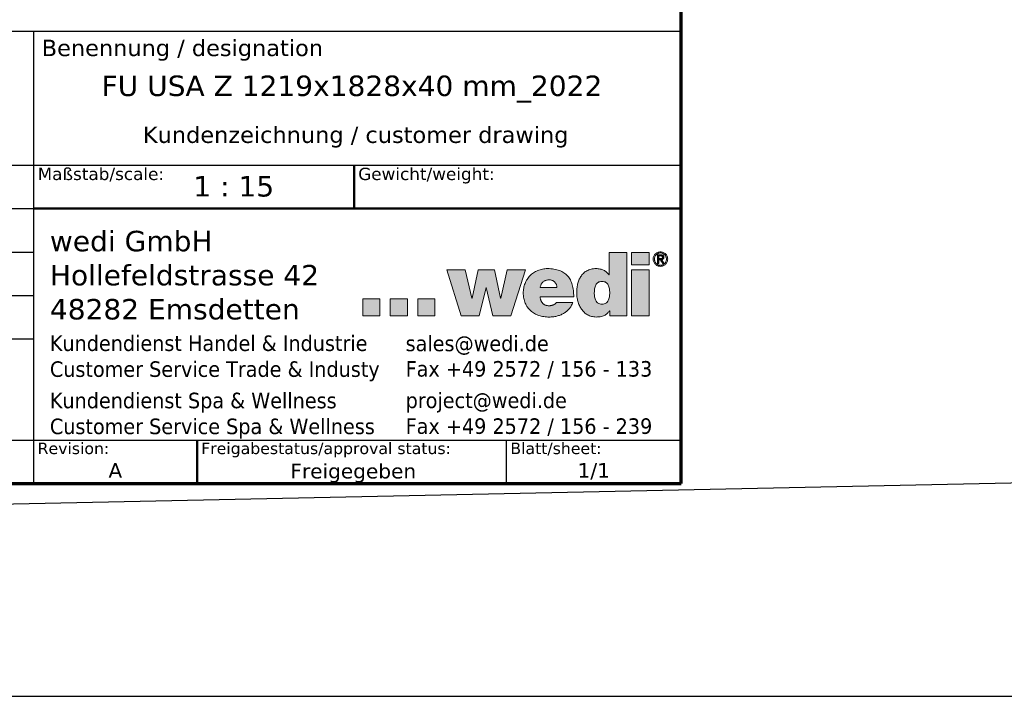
# Model space of a CAD drawing. Header units: millimetres. Extents: x -13710 to 13710, y -300 to 4365.
# Tile 3 of 13: x 1847 to 3652, y -300 to 941. Entities that reach past the tile are written whole.
import ezdxf
from ezdxf.enums import TextEntityAlignment as Align

# ---------------------------------------------------------------- set-up
doc = ezdxf.new("R2010")
doc.units = ezdxf.units.MM
doc.header["$LTSCALE"] = 15
doc.layers.get('0').update_dxf_attribs({"lineweight": 25})
for name, color, linetype, lineweight in [('AM_BOR', 7, 'Continuous', 25), ('Ebene 1', 7, 'Continuous', 25), ('Rahmen (ISO)', 7, 'Continuous', 70), ('Schraffur (ISO)', 7, 'Continuous', 18), ('Titel (ISO)', 7, 'Continuous', 50)]:
    doc.layers.add(name, color=color, linetype=linetype, lineweight=lineweight)
doc.styles.add('Notiztext 3.5', font='verdana.ttf')
doc.styles.add('Pfeiltext', font='verdana.ttf')
doc.styles.get("Standard").update_dxf_attribs({"font": 'verdana.ttf'})
doc.styles.add('Textstil26', font='verdana.ttf')
doc.styles.add('Textstil29', font='verdana.ttf')
doc.styles.add('Textstil30', font='verdana.ttf')
doc.styles.add('Textstil32', font='verdana.ttf', dxfattribs={"width": 0.8})
doc.styles.add('Textstil69', font='verdana.ttf')
doc.styles.add('Textstil76', font='verdana.ttf')
doc.styles.add('Textstil77', font='verdana.ttf')

# ---------------------------------------------------------------- blocks, each defined once
blk = doc.blocks.new('Ränder wedi_Zeichnungsrahmen')
at = {"layer": 'Rahmen (ISO)'}
for p, q in [((204, 6), (204, 291)), ((20, 6), (204, 6))]:
    blk.add_line(p, q, dxfattribs=at)
blk = doc.blocks.new('Schriftfelder wedi Standard - Inch_Zoll ohne Toleranz')
at = {"layer": 'Schraffur (ISO)'}
h = blk.add_hatch(color=256, dxfattribs=at)
edge = h.paths.add_edge_path(flags=0)
edge.add_spline(control_points=[(-14.53, 20.67), (-14.44, 20.67), (-14.27, 20.69), (-14.05, 20.78), (-13.88, 20.93), (-13.76, 21.12), (-13.67, 21.33), (-13.6, 21.65), (-13.57, 22.07), (-13.6, 22.48), (-13.67, 22.8), (-13.76, 23.01), (-13.88, 23.2), (-14.05, 23.35), (-14.27, 23.44), (-14.53, 23.47), (-14.78, 23.44), (-15, 23.35), (-15.17, 23.2), (-15.3, 23.01), (-15.38, 22.8), (-15.45, 22.48), (-15.48, 22.07), (-15.45, 21.65), (-15.38, 21.33), (-15.3, 21.12), (-15.17, 20.93), (-15, 20.78), (-14.78, 20.69), (-14.61, 20.67), (-14.53, 20.67)], knot_values=[0, 0, 0, 0, 0.034699, 0.064914, 0.09345, 0.122379, 0.152717, 0.184596, 0.250776, 0.316162, 0.347791, 0.377961, 0.406791, 0.435283, 0.465485, 0.500184, 0.534837, 0.564994, 0.593447, 0.62225, 0.652404, 0.684024, 0.749407, 0.815585, 0.847456, 0.877777, 0.906678, 0.935176, 0.965345, 1, 1, 1, 1], degree=3, periodic=0)
edge = h.paths.add_edge_path()
edge.add_line((-13.66, 27), (-13.66, 24.26))
edge.add_line((-13.66, 24.26), (-13.68, 24.26))
edge.add_spline(control_points=[(-13.68, 24.26), (-13.77, 24.37), (-13.95, 24.6), (-14.33, 24.84), (-14.76, 24.99), (-15.18, 25.03), (-15.55, 25.01), (-15.86, 24.96), (-16.14, 24.87), (-16.47, 24.72), (-16.82, 24.46), (-17.14, 24.06), (-17.37, 23.6), (-17.52, 23.11), (-17.6, 22.6), (-17.63, 22.08), (-17.6, 21.55), (-17.49, 21.03), (-17.31, 20.52), (-17.05, 20.06), (-16.72, 19.67), (-16.3, 19.35), (-15.9, 19.19), (-15.54, 19.12), (-15.23, 19.1), (-14.91, 19.12), (-14.6, 19.16), (-14.35, 19.24), (-14.08, 19.37), (-13.83, 19.58), (-13.68, 19.77), (-13.6, 19.87)], knot_values=[0, 0, 0, 0, 0.043155, 0.086739, 0.131645, 0.17854, 0.212404, 0.243573, 0.272592, 0.299996, 0.351779, 0.402206, 0.453011, 0.504581, 0.556321, 0.607002, 0.660443, 0.714379, 0.767879, 0.820311, 0.871582, 0.922422, 0.974633, 1.002175, 1.0312, 1.067419, 1.097992, 1.124095, 1.146867, 1.186159, 1.221249, 1.221249, 1.221249, 1.221249], degree=3, periodic=0)
edge.add_line((-13.6, 19.87), (-13.58, 19.87))
edge.add_line((-13.58, 19.87), (-13.58, 19.25))
edge.add_line((-13.58, 19.25), (-11.51, 19.25))
edge.add_line((-11.51, 19.25), (-11.51, 27))
edge.add_line((-11.51, 27), (-13.66, 27))
for points in [[(-10.93, 25.49), (-10.93, 27), (-8.78, 27), (-8.78, 25.49)], [(-33.5, 24.89), (-31.74, 19.26), (-29.54, 19.26), (-28.7, 22.72), (-28.68, 22.72), (-27.87, 19.26), (-25.66, 19.26), (-23.87, 24.89), (-26.11, 24.89), (-26.89, 21.41), (-26.93, 21.41), (-27.68, 24.89), (-29.69, 24.89), (-30.41, 21.41), (-30.43, 21.41), (-31.26, 24.89)], [(-10.93, 19.26), (-8.78, 19.26), (-8.78, 24.89), (-10.93, 24.89)], [(-41.68, 21.34), (-43.78, 21.34), (-43.78, 19.24), (-41.68, 19.24)], [(-38.32, 21.34), (-40.42, 21.34), (-40.42, 19.26), (-38.32, 19.26)], [(-34.96, 21.34), (-34.96, 19.26), (-37.06, 19.26), (-37.06, 21.34)]]:
    blk.add_hatch(color=256, dxfattribs=at).paths.add_polyline_path(points)
h = blk.add_hatch(color=256, dxfattribs=at)
edge = h.paths.add_edge_path(flags=0)
edge.add_spline(control_points=[(-8.06, 25.89), (-8.04, 25.84), (-7.99, 25.75), (-7.9, 25.64), (-7.8, 25.55), (-7.67, 25.48), (-7.53, 25.44), (-7.38, 25.42), (-7.23, 25.44), (-7.09, 25.48), (-6.97, 25.55), (-6.86, 25.64), (-6.77, 25.75), (-6.71, 25.89), (-6.66, 26.03), (-6.65, 26.19), (-6.66, 26.34), (-6.71, 26.48), (-6.77, 26.61), (-6.86, 26.72), (-6.97, 26.81), (-7.1, 26.88), (-7.23, 26.93), (-7.38, 26.94), (-7.53, 26.93), (-7.67, 26.88), (-7.8, 26.81), (-7.9, 26.72), (-7.99, 26.61), (-8.06, 26.48), (-8.1, 26.34), (-8.12, 26.19), (-8.1, 26.03), (-8.07, 25.93), (-8.06, 25.89)], knot_values=[-1, -1, -1, -1, -0.968769, -0.938514, -0.908528, -0.877859, -0.846824, -0.81451, -0.782845, -0.751665, -0.721347, -0.691382, -0.661076, -0.630076, -0.597827, -0.563882, -0.531049, -0.499298, -0.468506, -0.438444, -0.408565, -0.3784, -0.347161, -0.315526, -0.283241, -0.252147, -0.221629, -0.19173, -0.161719, -0.130694, -0.098997, -0.066153, -0.032195, 0, 0, 0, 0], degree=3, periodic=0)
edge = h.paths.add_edge_path()
edge.add_spline(control_points=[(-8.2, 26.53), (-8.22, 26.48), (-8.26, 26.37), (-8.28, 26.19), (-8.26, 26), (-8.21, 25.83), (-8.12, 25.68), (-8.01, 25.55), (-7.88, 25.44), (-7.73, 25.36), (-7.56, 25.31), (-7.38, 25.29), (-7.2, 25.31), (-7.04, 25.36), (-6.89, 25.44), (-6.75, 25.55), (-6.64, 25.68), (-6.56, 25.83), (-6.51, 26), (-6.49, 26.19), (-6.51, 26.37), (-6.56, 26.53), (-6.64, 26.69), (-6.75, 26.82), (-6.89, 26.92), (-7.04, 27), (-7.2, 27.05), (-7.38, 27.07), (-7.56, 27.05), (-7.73, 27), (-7.88, 26.92), (-8.01, 26.82), (-8.12, 26.69), (-8.18, 26.59), (-8.2, 26.53)], knot_values=[0, 0, 0, 0, 0.031498, 0.063871, 0.097255, 0.129121, 0.16021, 0.19058, 0.221045, 0.251572, 0.283155, 0.315097, 0.34707, 0.378466, 0.408835, 0.43896, 0.469377, 0.500279, 0.532169, 0.565531, 0.597881, 0.629403, 0.660135, 0.690407, 0.720506, 0.750951, 0.782355, 0.814304, 0.846223, 0.877814, 0.908416, 0.938856, 0.96908, 1, 1, 1, 1], degree=3, periodic=0)
h = blk.add_hatch(color=256, dxfattribs=at)
edge = h.paths.add_edge_path(flags=0)
edge.add_spline(control_points=[(-7.4, 26.24), (-7.37, 26.24), (-7.33, 26.24), (-7.27, 26.25), (-7.23, 26.25), (-7.21, 26.27), (-7.18, 26.28), (-7.16, 26.3), (-7.14, 26.32), (-7.13, 26.35), (-7.13, 26.39), (-7.13, 26.42), (-7.13, 26.45), (-7.14, 26.48), (-7.15, 26.5), (-7.17, 26.52), (-7.19, 26.54), (-7.22, 26.55), (-7.26, 26.56), (-7.31, 26.57), (-7.34, 26.57), (-7.36, 26.57), (-7.37, 26.57), (-7.4, 26.57), (-7.44, 26.57), (-7.49, 26.57), (-7.53, 26.57), (-7.55, 26.57), (-7.56, 26.57), (-7.57, 26.57), (-7.56, 26.55), (-7.57, 26.53), (-7.57, 26.49), (-7.57, 26.43), (-7.57, 26.36), (-7.57, 26.31), (-7.57, 26.28), (-7.56, 26.26), (-7.57, 26.24), (-7.56, 26.24), (-7.55, 26.24), (-7.51, 26.24), (-7.46, 26.24), (-7.42, 26.24), (-7.4, 26.24), (-7.4, 26.24), (-7.4, 26.24)], knot_values=[-1, -1, -1, -1, -0.950287, -0.902175, -0.881324, -0.861242, -0.841051, -0.820798, -0.800643, -0.77928, -0.753999, -0.726464, -0.703741, -0.683998, -0.665669, -0.648191, -0.630877, -0.612858, -0.575671, -0.535024, -0.514517, -0.506166, -0.497845, -0.484984, -0.450288, -0.411369, -0.377517, -0.365396, -0.358025, -0.356271, -0.348826, -0.333239, -0.311301, -0.255536, -0.195862, -0.169038, -0.146611, -0.130372, -0.122114, -0.120862, -0.115361, -0.09364, -0.033314, -0.009567, -0.002546, 0, 0, 0, 0], degree=3, periodic=0)
edge = h.paths.add_edge_path()
edge.add_spline(control_points=[(-7.33, 26.7), (-7.33, 26.7), (-7.34, 26.7), (-7.38, 26.7), (-7.49, 26.7), (-7.61, 26.7), (-7.69, 26.7), (-7.72, 26.7), (-7.74, 26.69), (-7.72, 26.64), (-7.73, 26.56), (-7.72, 26.4), (-7.73, 26.18), (-7.72, 25.96), (-7.73, 25.8), (-7.72, 25.73), (-7.73, 25.68), (-7.72, 25.66), (-7.68, 25.68), (-7.63, 25.66), (-7.59, 25.67), (-7.56, 25.66), (-7.57, 25.69), (-7.56, 25.73), (-7.57, 25.82), (-7.56, 25.93), (-7.57, 26.02), (-7.56, 26.07), (-7.57, 26.1), (-7.55, 26.12), (-7.52, 26.11), (-7.48, 26.11), (-7.44, 26.11), (-7.41, 26.11), (-7.39, 26.1), (-7.38, 26.07), (-7.34, 26.02), (-7.28, 25.93), (-7.21, 25.82), (-7.16, 25.73), (-7.12, 25.69), (-7.12, 25.66), (-7.09, 25.67), (-7.04, 25.66), (-7, 25.68), (-6.95, 25.66), (-6.94, 25.67), (-6.97, 25.69), (-6.98, 25.73), (-7.03, 25.8), (-7.09, 25.9), (-7.15, 25.99), (-7.2, 26.06), (-7.21, 26.1), (-7.24, 26.12), (-7.21, 26.13), (-7.17, 26.13), (-7.11, 26.16), (-7.04, 26.2), (-6.99, 26.26), (-6.97, 26.34), (-6.96, 26.44), (-6.98, 26.53), (-7.03, 26.61), (-7.11, 26.66), (-7.21, 26.69), (-7.29, 26.7), (-7.33, 26.7)], knot_values=[0, 0, 0, 0, 0.002245, 0.008381, 0.028737, 0.076631, 0.084863, 0.089802, 0.091023, 0.100424, 0.119095, 0.14472, 0.207559, 0.270398, 0.296023, 0.314694, 0.324094, 0.324881, 0.330158, 0.349348, 0.357504, 0.360862, 0.363355, 0.37017, 0.392777, 0.420703, 0.445969, 0.455111, 0.460597, 0.462607, 0.46991, 0.48027, 0.49063, 0.497933, 0.500569, 0.507069, 0.517903, 0.547843, 0.580935, 0.607723, 0.615799, 0.618754, 0.622345, 0.631066, 0.651586, 0.657229, 0.657615, 0.662568, 0.672404, 0.685905, 0.71901, 0.752116, 0.765617, 0.775453, 0.780406, 0.783475, 0.792867, 0.810732, 0.827868, 0.845154, 0.864227, 0.887328, 0.909172, 0.928704, 0.948581, 0.97168, 1, 1, 1, 1], degree=3, periodic=0)
h = blk.add_hatch(color=256, dxfattribs=at)
edge = h.paths.add_edge_path(flags=0)
edge.add_spline(control_points=[(-20.98, 23.64), (-20.93, 23.64), (-20.83, 23.64), (-20.69, 23.61), (-20.56, 23.55), (-20.44, 23.49), (-20.33, 23.4), (-20.24, 23.3), (-20.17, 23.19), (-20.1, 23.07), (-20.07, 22.94), (-20.04, 22.81), (-20.05, 22.75), (-20.03, 22.7), (-20.05, 22.7), (-20.08, 22.7), (-20.13, 22.7), (-20.21, 22.7), (-20.34, 22.7), (-20.53, 22.7), (-20.79, 22.7), (-21.07, 22.7), (-21.34, 22.7), (-21.6, 22.7), (-21.79, 22.7), (-21.92, 22.7), (-22, 22.7), (-22.05, 22.7), (-22.08, 22.7), (-22.09, 22.7), (-22.09, 22.71), (-22.09, 22.75), (-22.06, 22.84), (-22.03, 22.96), (-21.97, 23.1), (-21.9, 23.23), (-21.81, 23.34), (-21.71, 23.43), (-21.59, 23.51), (-21.46, 23.57), (-21.31, 23.61), (-21.15, 23.64), (-21.04, 23.64), (-20.98, 23.64)], knot_values=[-1, -1, -1, -1, -0.970522, -0.942344, -0.915116, -0.888531, -0.86232, -0.836254, -0.810128, -0.783754, -0.756945, -0.729507, -0.715477, -0.710748, -0.709678, -0.703909, -0.693711, -0.679576, -0.661996, -0.618469, -0.567069, -0.511731, -0.456394, -0.404994, -0.361467, -0.343887, -0.329752, -0.319554, -0.313785, -0.312715, -0.311324, -0.307144, -0.290779, -0.259629, -0.230295, -0.20237, -0.17536, -0.148701, -0.121787, -0.094005, -0.064779, -0.033592, 0, 0, 0, 0], degree=3, periodic=0)
edge = h.paths.add_edge_path()
edge.add_line((-17.98, 21.58), (-22.1, 21.58))
edge.add_spline(control_points=[(-22.1, 21.58), (-22.1, 21.54), (-22.09, 21.46), (-22.07, 21.35), (-22.04, 21.24), (-22, 21.14), (-21.96, 21.04), (-21.91, 20.95), (-21.85, 20.87), (-21.79, 20.79), (-21.71, 20.72), (-21.63, 20.66), (-21.55, 20.61), (-21.45, 20.56), (-21.35, 20.53), (-21.24, 20.5), (-21.13, 20.49), (-21.05, 20.49), (-21, 20.49)], knot_values=[0, 0, 0, 0, 0.011871, 0.023383, 0.034556, 0.045416, 0.055995, 0.066338, 0.076497, 0.086536, 0.096528, 0.106556, 0.116711, 0.12709, 0.137793, 0.148921, 0.160571, 0.172839, 0.172839, 0.172839, 0.172839], degree=3, periodic=0)
edge.add_spline(control_points=[(-21, 20.49), (-20.98, 20.49), (-20.94, 20.49), (-20.87, 20.49), (-20.81, 20.5), (-20.74, 20.51), (-20.68, 20.52), (-20.61, 20.54), (-20.55, 20.56), (-20.49, 20.58), (-20.43, 20.61), (-20.37, 20.64), (-20.32, 20.67), (-20.27, 20.71), (-20.22, 20.75), (-20.18, 20.79), (-20.14, 20.84), (-20.12, 20.87), (-20.11, 20.89)], knot_values=[0, 0, 0, 0, 0.006559, 0.013169, 0.01981, 0.026462, 0.033107, 0.039727, 0.046304, 0.052825, 0.059279, 0.065656, 0.071951, 0.078166, 0.084304, 0.090378, 0.096407, 0.102416, 0.102416, 0.102416, 0.102416], degree=3, periodic=0)
edge.add_line((-20.11, 20.89), (-18.1, 20.89))
edge.add_spline(control_points=[(-18.1, 20.89), (-18.16, 20.74), (-18.27, 20.46), (-18.54, 20.09), (-18.86, 19.78), (-19.22, 19.53), (-19.63, 19.34), (-20.06, 19.2), (-20.52, 19.12), (-21.05, 19.09), (-21.64, 19.14), (-22.25, 19.28), (-22.79, 19.52), (-23.26, 19.86), (-23.65, 20.28), (-23.94, 20.8), (-24.12, 21.4), (-24.17, 22.03), (-24.12, 22.64), (-23.96, 23.21), (-23.7, 23.72), (-23.35, 24.16), (-22.91, 24.53), (-22.39, 24.81), (-21.81, 24.99), (-21.13, 25.04), (-20.43, 24.99), (-19.75, 24.82), (-19.18, 24.54), (-18.72, 24.14), (-18.37, 23.63), (-18.14, 23.03), (-18, 22.33), (-17.99, 21.84), (-17.98, 21.58)], knot_values=[0, 0, 0, 0, 0.046845, 0.091634, 0.135518, 0.17939, 0.223861, 0.269282, 0.315783, 0.363338, 0.42883, 0.490658, 0.549548, 0.606552, 0.663102, 0.721003, 0.78232, 0.849198, 0.909267, 0.967289, 1.024005, 1.080171, 1.136634, 1.194396, 1.254659, 1.318825, 1.396987, 1.465551, 1.527499, 1.586411, 1.646022, 1.709592, 1.779523, 1.85736, 1.85736, 1.85736, 1.85736], degree=3, periodic=0)
at = {"layer": 'AM_BOR', "color": 7}
for p, q in [((-4.84, 54), (-188.84, 54)), ((-84.04, 54), (-84.04, -1.25)), ((-4.84, -1.25), (-4.84, 54)), ((-188.84, 37.65), (-4.84, 37.65)), ((-130.14, 4.05), (-4.84, 4.05)), ((-26.24, 4.05), (-26.24, -1.25)), ((-188.84, -1.25), (-4.84, -1.25))]:
    blk.add_line(p, q, dxfattribs=at)
at = {"layer": 'AM_BOR'}
for p, q in [((-130.14, 32.35), (-84.04, 32.35)), ((-130.14, 27.05), (-84.04, 27.05)), ((-130.14, 21.75), (-84.04, 21.75)), ((-130.14, 16.45), (-84.04, 16.45))]:
    blk.add_line(p, q, dxfattribs=at)
at = {"layer": 'Ebene 1', "lineweight": 5}
for p, q in [((-10.93, 25.49), (-10.93, 27)), ((-10.93, 27), (-8.78, 27)), ((-8.78, 27), (-8.78, 25.49)), ((-8.78, 25.49), (-10.93, 25.49)), ((-31.74, 19.26), (-33.5, 24.89)), ((-33.5, 24.89), (-31.26, 24.89)), ((-31.26, 24.89), (-30.43, 21.41)), ((-30.41, 21.41), (-29.69, 24.89)), ((-29.69, 24.89), (-27.68, 24.89)), ((-27.68, 24.89), (-26.93, 21.41)), ((-26.89, 21.41), (-26.11, 24.89)), ((-26.11, 24.89), (-23.87, 24.89)), ((-23.87, 24.89), (-25.66, 19.26)), ((-10.93, 19.26), (-10.93, 24.89)), ((-10.93, 24.89), (-8.78, 24.89)), ((-8.78, 24.89), (-8.78, 19.26)), ((-28.7, 22.72), (-29.54, 19.26)), ((-28.68, 22.72), (-28.7, 22.72)), ((-27.87, 19.26), (-28.68, 22.72)), ((-41.68, 21.34), (-43.78, 21.34)), ((-43.78, 21.34), (-43.78, 19.24)), ((-41.68, 19.24), (-41.68, 21.34)), ((-38.32, 21.34), (-40.42, 21.34)), ((-40.42, 21.34), (-40.42, 19.26)), ((-38.32, 19.26), (-38.32, 21.34)), ((-37.06, 21.34), (-37.06, 19.26)), ((-34.96, 21.34), (-37.06, 21.34)), ((-34.96, 19.26), (-34.96, 21.34)), ((-30.43, 21.41), (-30.41, 21.41)), ((-26.93, 21.41), (-26.89, 21.41)), ((-43.78, 19.24), (-41.68, 19.24)), ((-40.42, 19.26), (-38.32, 19.26)), ((-37.06, 19.26), (-34.96, 19.26)), ((-29.54, 19.26), (-31.74, 19.26)), ((-25.66, 19.26), (-27.87, 19.26)), ((-8.78, 19.26), (-10.93, 19.26))]:
    blk.add_line(p, q, dxfattribs=at)
for points, knots in [([(-13.66, 27), (-13.66, 27), (-13.66, 26.99), (-13.66, 26.96), (-13.66, 26.93), (-13.66, 26.88), (-13.66, 26.82), (-13.66, 26.74), (-13.66, 26.66), (-13.66, 26.53), (-13.66, 26.36), (-13.66, 26.04), (-13.66, 25.63), (-13.66, 25.22), (-13.66, 24.9), (-13.66, 24.73), (-13.66, 24.6), (-13.66, 24.52), (-13.66, 24.44), (-13.66, 24.38), (-13.66, 24.33), (-13.66, 24.3), (-13.66, 24.27), (-13.66, 24.26), (-13.66, 24.26)], [0, 0, 0, 0, 0.000785, 0.0030733, 0.0067645, 0.0117586, 0.0179552, 0.0252542, 0.0335554, 0.0427585, 0.0634696, 0.0865859, 0.1368271, 0.1870683, 0.2101846, 0.2308957, 0.2400988, 0.2484, 0.255699, 0.2618956, 0.2668896, 0.2705809, 0.2728692, 0.2736542, 0.2736542, 0.2736542, 0.2736542]), ([(-11.51, 27), (-11.51, 27), (-11.52, 27), (-11.54, 27), (-11.57, 27), (-11.6, 27), (-11.65, 27), (-11.71, 27), (-11.77, 27), (-11.87, 27), (-12.01, 27), (-12.26, 27), (-12.58, 27), (-12.91, 27), (-13.15, 27), (-13.29, 27), (-13.39, 27), (-13.46, 27), (-13.51, 27), (-13.56, 27), (-13.6, 27), (-13.63, 27), (-13.65, 27), (-13.65, 27), (-13.66, 27)], [0, 0, 0, 0, 0.0006161, 0.0024119, 0.0053087, 0.009228, 0.014091, 0.0198192, 0.0263339, 0.0335564, 0.0498102, 0.0679516, 0.1073803, 0.146809, 0.1649504, 0.1812043, 0.1884268, 0.1949414, 0.2006696, 0.2055327, 0.2094519, 0.2123488, 0.2141446, 0.2147606, 0.2147606, 0.2147606, 0.2147606]), ([(-11.51, 19.25), (-11.51, 19.25), (-11.51, 19.28), (-11.51, 19.35), (-11.51, 19.45), (-11.51, 19.59), (-11.51, 19.77), (-11.51, 19.97), (-11.51, 20.21), (-11.51, 20.57), (-11.51, 21.07), (-11.51, 21.96), (-11.51, 23.12), (-11.51, 24.29), (-11.51, 25.18), (-11.51, 25.68), (-11.51, 26.04), (-11.51, 26.27), (-11.51, 26.48), (-11.51, 26.65), (-11.51, 26.79), (-11.51, 26.9), (-11.51, 26.96), (-11.51, 26.99), (-11.51, 27)], [0, 0, 0, 0, 0.0022235, 0.0087046, 0.0191597, 0.0333047, 0.050856, 0.0715295, 0.0950415, 0.1211081, 0.1797699, 0.2452439, 0.387546, 0.529848, 0.5953221, 0.6539839, 0.6800505, 0.7035625, 0.724236, 0.7417873, 0.7559323, 0.7663873, 0.7728685, 0.775092, 0.775092, 0.775092, 0.775092]), ([(-8.2, 26.53), (-8.18, 26.59), (-8.12, 26.69), (-8.01, 26.82), (-7.88, 26.92), (-7.73, 27), (-7.56, 27.05), (-7.38, 27.07), (-7.2, 27.05), (-7.04, 27), (-6.89, 26.92), (-6.75, 26.82), (-6.64, 26.69), (-6.56, 26.53), (-6.51, 26.37), (-6.49, 26.19), (-6.51, 26), (-6.56, 25.83), (-6.64, 25.68), (-6.75, 25.55), (-6.89, 25.44), (-7.04, 25.36), (-7.2, 25.31), (-7.38, 25.29), (-7.56, 25.31), (-7.73, 25.36), (-7.88, 25.44), (-8.01, 25.55), (-8.12, 25.68), (-8.21, 25.83), (-8.26, 26), (-8.28, 26.19), (-8.26, 26.37), (-8.22, 26.48), (-8.2, 26.53)], [0, 0, 0, 0, 0.03092, 0.061144, 0.091584, 0.122186, 0.153777, 0.185696, 0.217645, 0.249049, 0.279494, 0.309593, 0.339865, 0.370597, 0.402119, 0.434469, 0.467831, 0.499721, 0.530623, 0.56104, 0.591165, 0.621534, 0.65293, 0.684903, 0.716845, 0.748428, 0.778955, 0.80942, 0.83979, 0.870879, 0.902745, 0.936129, 0.968502, 1, 1, 1, 1]), ([(-8.06, 25.89), (-8.04, 25.84), (-7.99, 25.75), (-7.9, 25.64), (-7.8, 25.55), (-7.67, 25.48), (-7.53, 25.44), (-7.38, 25.42), (-7.23, 25.44), (-7.09, 25.48), (-6.97, 25.55), (-6.86, 25.64), (-6.77, 25.75), (-6.71, 25.89), (-6.66, 26.03), (-6.65, 26.19), (-6.66, 26.34), (-6.71, 26.48), (-6.77, 26.61), (-6.86, 26.72), (-6.97, 26.81), (-7.1, 26.88), (-7.23, 26.93), (-7.38, 26.94), (-7.53, 26.93), (-7.67, 26.88), (-7.8, 26.81), (-7.9, 26.72), (-7.99, 26.61), (-8.06, 26.48), (-8.1, 26.34), (-8.12, 26.19), (-8.1, 26.03), (-8.07, 25.93), (-8.06, 25.89)], [0, 0, 0, 0, 0.031231, 0.061486, 0.091472, 0.122141, 0.153176, 0.18549, 0.217155, 0.248335, 0.278653, 0.308618, 0.338924, 0.369924, 0.402173, 0.436118, 0.468951, 0.500702, 0.531494, 0.561556, 0.591435, 0.6216, 0.652839, 0.684474, 0.716759, 0.747853, 0.778371, 0.80827, 0.838281, 0.869306, 0.901003, 0.933847, 0.967805, 1, 1, 1, 1]), ([(-7.33, 26.7), (-7.29, 26.7), (-7.21, 26.69), (-7.11, 26.66), (-7.03, 26.61), (-6.98, 26.53), (-6.96, 26.44), (-6.97, 26.34), (-6.99, 26.26), (-7.04, 26.2), (-7.11, 26.16), (-7.17, 26.13), (-7.21, 26.13), (-7.24, 26.12), (-7.21, 26.1), (-7.2, 26.06), (-7.15, 25.99), (-7.09, 25.9), (-7.03, 25.8), (-6.98, 25.73), (-6.97, 25.69), (-6.94, 25.67), (-6.95, 25.66), (-7, 25.68), (-7.04, 25.66), (-7.09, 25.67), (-7.12, 25.66), (-7.12, 25.69), (-7.16, 25.73), (-7.21, 25.82), (-7.28, 25.93), (-7.34, 26.02), (-7.38, 26.07), (-7.39, 26.1), (-7.41, 26.11), (-7.44, 26.11), (-7.48, 26.11), (-7.52, 26.11), (-7.55, 26.12), (-7.57, 26.1), (-7.56, 26.07), (-7.57, 26.02), (-7.56, 25.93), (-7.57, 25.82), (-7.56, 25.73), (-7.57, 25.69), (-7.56, 25.66), (-7.59, 25.67), (-7.63, 25.66), (-7.68, 25.68), (-7.72, 25.66), (-7.73, 25.68), (-7.72, 25.73), (-7.73, 25.8), (-7.72, 25.96), (-7.73, 26.18), (-7.72, 26.4), (-7.73, 26.56), (-7.72, 26.64), (-7.74, 26.69), (-7.72, 26.7), (-7.69, 26.7), (-7.61, 26.7), (-7.49, 26.7), (-7.38, 26.7), (-7.34, 26.7), (-7.33, 26.7), (-7.33, 26.7)], [0, 0, 0, 0, 0.02832, 0.051419, 0.071296, 0.090828, 0.112672, 0.135773, 0.154846, 0.172132, 0.189268, 0.207133, 0.216525, 0.219594, 0.224547, 0.234383, 0.247884, 0.28099, 0.314095, 0.327596, 0.337432, 0.342385, 0.342771, 0.348414, 0.368934, 0.377655, 0.381246, 0.384201, 0.392277, 0.419065, 0.452157, 0.482097, 0.492931, 0.499431, 0.502067, 0.50937, 0.51973, 0.53009, 0.537393, 0.539403, 0.544889, 0.554031, 0.579297, 0.607223, 0.62983, 0.636645, 0.639138, 0.642496, 0.650652, 0.669842, 0.675119, 0.675906, 0.685306, 0.703977, 0.729602, 0.792441, 0.85528, 0.880905, 0.899576, 0.908977, 0.910198, 0.915137, 0.923369, 0.971263, 0.991619, 0.997755, 1, 1, 1, 1]), ([(-7.4, 26.24), (-7.37, 26.24), (-7.33, 26.24), (-7.27, 26.25), (-7.23, 26.25), (-7.21, 26.27), (-7.18, 26.28), (-7.16, 26.3), (-7.14, 26.32), (-7.13, 26.35), (-7.13, 26.39), (-7.13, 26.42), (-7.13, 26.45), (-7.14, 26.48), (-7.15, 26.5), (-7.17, 26.52), (-7.19, 26.54), (-7.22, 26.55), (-7.26, 26.56), (-7.31, 26.57), (-7.34, 26.57), (-7.36, 26.57), (-7.37, 26.57), (-7.4, 26.57), (-7.44, 26.57), (-7.49, 26.57), (-7.53, 26.57), (-7.55, 26.57), (-7.56, 26.57), (-7.57, 26.57), (-7.56, 26.55), (-7.57, 26.53), (-7.57, 26.49), (-7.57, 26.43), (-7.57, 26.36), (-7.57, 26.31), (-7.57, 26.28), (-7.56, 26.26), (-7.57, 26.24), (-7.56, 26.24), (-7.55, 26.24), (-7.51, 26.24), (-7.46, 26.24), (-7.42, 26.24), (-7.4, 26.24), (-7.4, 26.24), (-7.4, 26.24)], [0, 0, 0, 0, 0.049713, 0.097825, 0.118676, 0.138758, 0.158949, 0.179202, 0.199357, 0.22072, 0.246001, 0.273536, 0.296259, 0.316002, 0.334331, 0.351809, 0.369123, 0.387142, 0.424329, 0.464976, 0.485483, 0.493834, 0.502155, 0.515016, 0.549712, 0.588631, 0.622483, 0.634604, 0.641975, 0.643729, 0.651174, 0.666761, 0.688699, 0.744464, 0.804138, 0.830962, 0.853389, 0.869628, 0.877886, 0.879138, 0.884639, 0.90636, 0.966686, 0.990433, 0.997454, 1, 1, 1, 1]), ([(-17.98, 21.58), (-17.99, 21.84), (-18, 22.33), (-18.14, 23.03), (-18.37, 23.63), (-18.72, 24.14), (-19.18, 24.54), (-19.75, 24.82), (-20.43, 24.99), (-21.13, 25.04), (-21.81, 24.99), (-22.39, 24.81), (-22.91, 24.53), (-23.35, 24.16), (-23.7, 23.72), (-23.96, 23.21), (-24.12, 22.64), (-24.17, 22.03), (-24.12, 21.4), (-23.94, 20.8), (-23.65, 20.28), (-23.26, 19.86), (-22.79, 19.52), (-22.25, 19.28), (-21.64, 19.14), (-21.05, 19.09), (-20.52, 19.12), (-20.06, 19.2), (-19.63, 19.34), (-19.22, 19.53), (-18.86, 19.78), (-18.54, 20.09), (-18.27, 20.46), (-18.16, 20.74), (-18.1, 20.89)], [0, 0, 0, 0, 0.077838, 0.147768, 0.211338, 0.270949, 0.329861, 0.391809, 0.460373, 0.538535, 0.602701, 0.662964, 0.720726, 0.777189, 0.833355, 0.890071, 0.948093, 1.008162, 1.075041, 1.136357, 1.194259, 1.250809, 1.307812, 1.366702, 1.42853, 1.494022, 1.541577, 1.588079, 1.633499, 1.67797, 1.721843, 1.765726, 1.810515, 1.85736, 1.85736, 1.85736, 1.85736]), ([(-13.68, 24.26), (-13.77, 24.37), (-13.95, 24.6), (-14.33, 24.84), (-14.76, 24.99), (-15.18, 25.03), (-15.55, 25.01), (-15.86, 24.96), (-16.14, 24.87), (-16.47, 24.72), (-16.82, 24.46), (-17.14, 24.06), (-17.37, 23.6), (-17.52, 23.11), (-17.6, 22.6), (-17.63, 22.08), (-17.6, 21.55), (-17.49, 21.03), (-17.31, 20.52), (-17.05, 20.06), (-16.72, 19.67), (-16.3, 19.35), (-15.9, 19.19), (-15.54, 19.12), (-15.23, 19.1), (-14.91, 19.12), (-14.6, 19.16), (-14.35, 19.24), (-14.08, 19.37), (-13.83, 19.58), (-13.68, 19.77), (-13.6, 19.87)], [0, 0, 0, 0, 0.043155, 0.086739, 0.131645, 0.17854, 0.212404, 0.243573, 0.272592, 0.299996, 0.351779, 0.402206, 0.453011, 0.504581, 0.556321, 0.607002, 0.660443, 0.714379, 0.767879, 0.820311, 0.871582, 0.922422, 0.974633, 1.002175, 1.0312, 1.067419, 1.097992, 1.124095, 1.146867, 1.186159, 1.221249, 1.221249, 1.221249, 1.221249]), ([(-13.66, 24.26), (-13.66, 24.26), (-13.66, 24.26), (-13.66, 24.26), (-13.66, 24.26), (-13.66, 24.26), (-13.66, 24.26), (-13.66, 24.26), (-13.66, 24.26), (-13.66, 24.26), (-13.66, 24.26), (-13.66, 24.26), (-13.67, 24.26), (-13.67, 24.26), (-13.67, 24.26), (-13.68, 24.26), (-13.68, 24.26), (-13.68, 24.26), (-13.68, 24.26), (-13.68, 24.26), (-13.68, 24.26), (-13.68, 24.26), (-13.68, 24.26), (-13.68, 24.26), (-13.68, 24.26)], [0, 0, 0, 0, 0.000006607, 0.000025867, 0.000056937, 0.000098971, 0.000151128, 0.000212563, 0.000282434, 0.000359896, 0.00053422, 0.000728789, 0.001151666, 0.001574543, 0.001769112, 0.001943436, 0.002020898, 0.002090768, 0.002152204, 0.00220436, 0.002246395, 0.002277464, 0.002296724, 0.002303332, 0.002303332, 0.002303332, 0.002303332]), ([(-20.98, 23.64), (-20.93, 23.64), (-20.83, 23.64), (-20.69, 23.61), (-20.56, 23.55), (-20.44, 23.49), (-20.33, 23.4), (-20.24, 23.3), (-20.17, 23.19), (-20.1, 23.07), (-20.07, 22.94), (-20.04, 22.81), (-20.05, 22.75), (-20.03, 22.7), (-20.05, 22.7), (-20.08, 22.7), (-20.13, 22.7), (-20.21, 22.7), (-20.34, 22.7), (-20.53, 22.7), (-20.79, 22.7), (-21.07, 22.7), (-21.34, 22.7), (-21.6, 22.7), (-21.79, 22.7), (-21.92, 22.7), (-22, 22.7), (-22.05, 22.7), (-22.08, 22.7), (-22.09, 22.7), (-22.09, 22.71), (-22.09, 22.75), (-22.06, 22.84), (-22.03, 22.96), (-21.97, 23.1), (-21.9, 23.23), (-21.81, 23.34), (-21.71, 23.43), (-21.59, 23.51), (-21.46, 23.57), (-21.31, 23.61), (-21.15, 23.64), (-21.04, 23.64), (-20.98, 23.64)], [0, 0, 0, 0, 0.029478, 0.057656, 0.084884, 0.111469, 0.13768, 0.163746, 0.189872, 0.216246, 0.243055, 0.270493, 0.284523, 0.289252, 0.290322, 0.296091, 0.306289, 0.320424, 0.338004, 0.381531, 0.432931, 0.488269, 0.543606, 0.595006, 0.638533, 0.656113, 0.670248, 0.680446, 0.686215, 0.687285, 0.688676, 0.692856, 0.709221, 0.740371, 0.769705, 0.79763, 0.82464, 0.851299, 0.878213, 0.905995, 0.935221, 0.966408, 1, 1, 1, 1]), ([(-14.53, 20.67), (-14.61, 20.67), (-14.78, 20.69), (-15, 20.78), (-15.17, 20.93), (-15.3, 21.12), (-15.38, 21.33), (-15.45, 21.65), (-15.48, 22.07), (-15.45, 22.48), (-15.38, 22.8), (-15.3, 23.01), (-15.17, 23.2), (-15, 23.35), (-14.78, 23.44), (-14.53, 23.47), (-14.27, 23.44), (-14.05, 23.35), (-13.88, 23.2), (-13.76, 23.01), (-13.67, 22.8), (-13.6, 22.48), (-13.57, 22.07), (-13.6, 21.65), (-13.67, 21.33), (-13.76, 21.12), (-13.88, 20.93), (-14.05, 20.78), (-14.27, 20.69), (-14.44, 20.67), (-14.53, 20.67)], [0, 0, 0, 0, 0.034655, 0.064824, 0.093322, 0.122223, 0.152544, 0.184415, 0.250593, 0.315976, 0.347596, 0.37775, 0.406553, 0.435006, 0.465163, 0.499816, 0.534515, 0.564717, 0.593209, 0.622039, 0.652209, 0.683838, 0.749224, 0.815404, 0.847283, 0.877621, 0.90655, 0.935086, 0.965301, 1, 1, 1, 1]), ([(-21, 20.49), (-21.05, 20.49), (-21.13, 20.49), (-21.24, 20.5), (-21.35, 20.53), (-21.45, 20.56), (-21.55, 20.61), (-21.63, 20.66), (-21.71, 20.72), (-21.79, 20.79), (-21.85, 20.87), (-21.91, 20.95), (-21.96, 21.04), (-22, 21.14), (-22.04, 21.24), (-22.07, 21.35), (-22.09, 21.46), (-22.1, 21.54), (-22.1, 21.58)], [0, 0, 0, 0, 0.0122685, 0.0239187, 0.035046, 0.0457491, 0.0561284, 0.0662838, 0.0763119, 0.0863037, 0.0963424, 0.1065015, 0.1168444, 0.127424, 0.1382833, 0.1494563, 0.1609687, 0.1728395, 0.1728395, 0.1728395, 0.1728395]), ([(-22.1, 21.58), (-22.1, 21.58), (-22.08, 21.58), (-22.05, 21.58), (-21.99, 21.58), (-21.92, 21.58), (-21.82, 21.58), (-21.72, 21.58), (-21.59, 21.58), (-21.4, 21.58), (-21.13, 21.58), (-20.66, 21.58), (-20.04, 21.58), (-19.42, 21.58), (-18.95, 21.58), (-18.68, 21.58), (-18.49, 21.58), (-18.36, 21.58), (-18.25, 21.58), (-18.16, 21.58), (-18.09, 21.58), (-18.03, 21.58), (-18, 21.58), (-17.98, 21.58), (-17.98, 21.58)], [0, 0, 0, 0, 0.0011827, 0.0046301, 0.0101912, 0.0177151, 0.0270508, 0.0380473, 0.0505536, 0.0644187, 0.0956215, 0.1304479, 0.2061398, 0.2818318, 0.3166582, 0.347861, 0.3617261, 0.3742324, 0.3852289, 0.3945645, 0.4020884, 0.4076496, 0.411097, 0.4122797, 0.4122797, 0.4122797, 0.4122797]), ([(-20.11, 20.89), (-20.12, 20.87), (-20.14, 20.84), (-20.18, 20.79), (-20.22, 20.75), (-20.27, 20.71), (-20.32, 20.67), (-20.37, 20.64), (-20.43, 20.61), (-20.49, 20.58), (-20.55, 20.56), (-20.61, 20.54), (-20.68, 20.52), (-20.74, 20.51), (-20.81, 20.5), (-20.87, 20.49), (-20.94, 20.49), (-20.98, 20.49), (-21, 20.49)], [0, 0, 0, 0, 0.006009, 0.0120374, 0.0181114, 0.0242499, 0.0304643, 0.0367601, 0.0431371, 0.0495905, 0.0561118, 0.0626893, 0.0693086, 0.0759535, 0.0826061, 0.0892473, 0.0958573, 0.1024158, 0.1024158, 0.1024158, 0.1024158]), ([(-18.1, 20.89), (-18.1, 20.89), (-18.11, 20.89), (-18.12, 20.89), (-18.15, 20.89), (-18.19, 20.89), (-18.23, 20.89), (-18.28, 20.89), (-18.35, 20.89), (-18.44, 20.89), (-18.57, 20.89), (-18.8, 20.89), (-19.1, 20.89), (-19.4, 20.89), (-19.63, 20.89), (-19.76, 20.89), (-19.86, 20.89), (-19.92, 20.89), (-19.97, 20.89), (-20.02, 20.89), (-20.05, 20.89), (-20.08, 20.89), (-20.1, 20.89), (-20.1, 20.89), (-20.11, 20.89)], [0, 0, 0, 0, 0.0005762, 0.0022556, 0.0049648, 0.0086302, 0.0131783, 0.0185354, 0.024628, 0.0313826, 0.0465836, 0.0635498, 0.1004244, 0.137299, 0.1542653, 0.1694662, 0.1762208, 0.1823135, 0.1876706, 0.1922186, 0.195884, 0.1985932, 0.2002727, 0.2008489, 0.2008489, 0.2008489, 0.2008489]), ([(-13.6, 19.87), (-13.6, 19.87), (-13.6, 19.87), (-13.6, 19.87), (-13.6, 19.87), (-13.6, 19.87), (-13.6, 19.87), (-13.6, 19.87), (-13.6, 19.87), (-13.6, 19.87), (-13.6, 19.87), (-13.6, 19.87), (-13.59, 19.87), (-13.59, 19.87), (-13.59, 19.87), (-13.59, 19.87), (-13.58, 19.87), (-13.58, 19.87), (-13.58, 19.87), (-13.58, 19.87), (-13.58, 19.87), (-13.58, 19.87), (-13.58, 19.87), (-13.58, 19.87), (-13.58, 19.87)], [0, 0, 0, 0, 0.00000644, 0.000025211, 0.000055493, 0.000096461, 0.000147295, 0.000207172, 0.000275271, 0.000350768, 0.000520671, 0.000710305, 0.001122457, 0.001534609, 0.001724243, 0.001894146, 0.001969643, 0.002037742, 0.002097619, 0.002148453, 0.002189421, 0.002219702, 0.002238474, 0.002244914, 0.002244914, 0.002244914, 0.002244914]), ([(-13.58, 19.87), (-13.58, 19.87), (-13.58, 19.86), (-13.58, 19.86), (-13.58, 19.85), (-13.58, 19.84), (-13.58, 19.82), (-13.58, 19.81), (-13.58, 19.79), (-13.58, 19.76), (-13.58, 19.72), (-13.58, 19.65), (-13.58, 19.56), (-13.58, 19.46), (-13.58, 19.39), (-13.58, 19.35), (-13.58, 19.32), (-13.58, 19.31), (-13.58, 19.29), (-13.58, 19.27), (-13.58, 19.26), (-13.58, 19.26), (-13.58, 19.25), (-13.58, 19.25), (-13.58, 19.25)], [0, 0, 0, 0, 0.00017749, 0.00069486, 0.00152945, 0.0026586, 0.00405965, 0.00570994, 0.00758682, 0.00966763, 0.01435039, 0.01957695, 0.03093642, 0.04229588, 0.04752244, 0.0522052, 0.05428601, 0.05616289, 0.05781318, 0.05921423, 0.06034338, 0.06117797, 0.06169534, 0.06187283, 0.06187283, 0.06187283, 0.06187283]), ([(-13.58, 19.25), (-13.58, 19.25), (-13.57, 19.25), (-13.55, 19.25), (-13.53, 19.25), (-13.49, 19.25), (-13.44, 19.25), (-13.39, 19.25), (-13.33, 19.25), (-13.23, 19.25), (-13.09, 19.25), (-12.86, 19.25), (-12.55, 19.25), (-12.23, 19.25), (-12, 19.25), (-11.86, 19.25), (-11.77, 19.25), (-11.7, 19.25), (-11.65, 19.25), (-11.6, 19.25), (-11.56, 19.25), (-11.54, 19.25), (-11.52, 19.25), (-11.51, 19.25), (-11.51, 19.25)], [0, 0, 0, 0, 0.0005946, 0.0023279, 0.0051239, 0.0089067, 0.0136004, 0.0191292, 0.025417, 0.032388, 0.0480759, 0.0655857, 0.1036416, 0.1416975, 0.1592072, 0.1748952, 0.1818662, 0.188154, 0.1936827, 0.1983765, 0.2021593, 0.2049553, 0.2066885, 0.2072832, 0.2072832, 0.2072832, 0.2072832])]:
    blk.add_open_spline(points, degree=3, knots=knots, dxfattribs=at)
at = {"layer": 'Titel (ISO)'}
for p, q in [((-44.84, 37.65), (-44.84, 32.34)), ((-84.04, 32.35), (-4.84, 32.35)), ((-64.04, 4.05), (-64.04, -1.25))]:
    blk.add_line(p, q, dxfattribs=at)
at = {"layer": 'AM_BOR', "color": 7, "style": 'Textstil29'}
blk.add_text('Benennung / designation', height=2, dxfattribs=at).set_placement((-83.04, 51))
at = {"layer": 'AM_BOR', "color": 7}
for tag, p, height, style in [('Zeichnungsnummer_001', (-173.24, 49.43), 3, 'Textstil30'), ('Artikelnummer_001', (-145.06, 44.44), 2.49, 'Textstil69')]:
    blk.add_attdef(tag, p, '', height=height, dxfattribs=dict(at, style=style))
blk.add_attdef('TITEL_001', (-75.72, 46.12), '', height=2.5, dxfattribs=at)
at = {"layer": 'AM_BOR', "color": 7, "style": 'Textstil69'}
blk.add_attdef('PROJEKT', text='', height=2.49, dxfattribs=at).set_placement((-144.84, 41.98), align=Align.TOP_LEFT)
at = {"layer": 'AM_BOR', "color": 7, "style": 'Textstil32', "width": 0.8}
for tag, p in [('ERSTELLUNGSDATUM_001', (-115.15, 28.7)), ('KONSTRUKTEUR_001', (-94.01, 28.67)), ('ERSTELLUNGSDATUM_001', (-115.35, 23.55)), ('KONSTRUKTEUR_001', (-94.01, 23.37))]:
    blk.add_attdef(tag, p, '', height=2, dxfattribs=at)
for tag, p in [('KONTROLLDATUM', (-108.74, 19.1)), ('KONTROLLIERT_VON', (-92.74, 19.1))]:
    blk.add_attdef(tag, text='', height=2, dxfattribs=at).set_placement(p, align=Align.MIDDLE_CENTER)
at = {"layer": 'Titel (ISO)', "style": 'Notiztext 3.5'}
for s, insert, char_height, attachment_point in [('\\fVerdana|b0|i0;\\H1.5000;Maßstab/scale:', (-83.54, 37.35), 1.5, 1), ('\\fVerdana|b0|i0;\\H1.5000;Gewicht/weight:', (-44.34, 37.35), 1.5, 1), ('\\fVerdana|b0|i0;\\H1.4000;Revision:', (-83.54, 3.75), 1.4, 1), ('\\fVerdana|b0|i0;\\H1.4000;Freigabestatus/approval status:', (-63.54, 3.75), 1.4, 1), ('\\fVerdana|b0|i0;\\H1.4000;Blatt/sheet:', (-25.74, 3.75), 1.4, 1), ('\\fVerdana|b0|i0;\\H1.8000;1/1 ', (-15.54, 1.25), 1.8, 2)]:
    blk.add_mtext(s, dxfattribs=dict(at, insert=insert, char_height=char_height, attachment_point=attachment_point))
at = {"layer": 'Titel (ISO)', "color": 179, "true_color": 0x262659, "attachment_point": 4, "line_spacing_factor": 0.999579, "style": 'Pfeiltext'}
for s, insert, char_height, width in [('\\fVerdana|b0|i0;\\H2.5000;wedi GmbH\\P\\fVerdana|b0|i0;\\H2.5000;Hollefeldstrasse 42\\P\\fVerdana|b0|i0;\\H2.5000;48282 Emsdetten', (-82.04, 24.2), 2.5, 33.3063), ('\\fVerdana|b0|i0;\\W0.90;\\H1.9000;Kundendienst Handel & Industrie\\P\\fVerdana|b0|i0;\\W0.90;\\H1.9000;Customer Service Trade & Industy', (-82.04, 14.05), 1.9, 97.2876), ('\\fVerdana|b0|i0;\\W0.90;\\H1.9000;Kundendienst Spa & Wellness\\P\\fVerdana|b0|i0;\\W0.90;\\H1.9000;Customer Service Spa & Wellness', (-82.04, 7.05), 1.9, 97.2876)]:
    blk.add_mtext(s, dxfattribs=dict(at, insert=insert, char_height=char_height, width=width))
at = {"layer": 'Titel (ISO)', "color": 179, "true_color": 0x262659, "char_height": 1.9, "width": 97.2876, "attachment_point": 4, "style": 'Pfeiltext'}
for s, insert in [('\\fVerdana|b0|i0;\\W0.90;\\H1.9000;sales@wedi.de', (-38.54, 15.65)), ('\\fVerdana|b0|i0;\\W0.90;\\H1.9000;Fax +49 2572 / 156 - 133', (-38.54, 12.65)), ('\\fVerdana|b0|i0;\\W0.90;\\H1.9000;project@wedi.de', (-38.54, 8.65)), ('\\fVerdana|b0|i0;\\W0.90;\\H1.9000;Fax +49 2572 / 156 - 239', (-38.54, 5.65))]:
    blk.add_mtext(s, dxfattribs=dict(at, insert=insert))
at = {"layer": 'Titel (ISO)', "color": 7, "style": 'Pfeiltext'}
blk.add_attdef('BESCHREIBUNG_001', (-70.66, 40.38), '', height=2, dxfattribs=at)
at = {"layer": 'Titel (ISO)'}
for tag, p, height, style in [('Anfänglicher_Ansichtsmaßstab_001', (-64.5, 33.84), 2.5, 'Textstil26'), ('REVISIONSNUMMER_001', (-74.88, -0.54), 1.79, 'Textstil77'), ('STATUS_001', (-52.63, -0.63), 1.79, 'Textstil77')]:
    blk.add_attdef(tag, p, '', height=height, dxfattribs=dict(at, style=style))
at = {"layer": 'Titel (ISO)', "style": 'Textstil26'}
blk.add_attdef('<MASSE3;>', text='', height=2.5, dxfattribs=at).set_placement((-26.84, 36.35), align=Align.TOP_LEFT)
at = {"layer": 'Titel (ISO)', "style": 'Textstil76'}
for tag, p in [('MATERIAL', (-159.84, 35.35)), ('FIRMA', (-159.84, 24.75)), ('Bauvorhaben', (-159.84, 19.45))]:
    blk.add_attdef(tag, text='', height=1.89, dxfattribs=at).set_placement(p, align=Align.TOP_CENTER)

msp = doc.modelspace()

# ---------------------------------------------------------------- linework, layer by layer
for p, q in [((13519.3, 300), (1147.3, 37.5)), ((915, -300), (13710, -300))]:
    msp.add_line(p, q)

# ---------------------------------------------------------------- block references
at = {"xscale": 15, "yscale": 15, "zscale": 15}
msp.add_blockref('Ränder wedi_Zeichnungsrahmen', (0, 0), dxfattribs=at)
ref = msp.add_blockref('Schriftfelder wedi Standard - Inch_Zoll ohne Toleranz', (3132.53, 108.82), dxfattribs=dict(xscale=15, yscale=15, zscale=15))
ref.add_attrib('Anfänglicher_Ansichtsmaßstab_001', '1 : 15', (2165, 616.37), dxfattribs={"layer": 'Titel (ISO)', "height": 37.5, "style": 'Textstil26'})
ref.add_attrib('BESCHREIBUNG_001', 'Kundenzeichnung / customer drawing', (2072.57, 714.59), dxfattribs={"layer": 'Titel (ISO)', "color": 7, "height": 30, "style": 'Pfeiltext'})
ref.add_attrib('TITEL_001', 'FU USA Z 1219x1828x40 mm_2022', (1996.77, 800.6), dxfattribs={"layer": 'AM_BOR', "color": 7, "height": 37.5})
ref.add_attrib('REVISIONSNUMMER_001', 'A', (2009.38, 100.65), dxfattribs={"layer": 'Titel (ISO)', "height": 26.85, "style": 'Textstil77'})
ref.add_attrib('STATUS_001', 'Freigegeben', (2343.04, 99.44), dxfattribs={"layer": 'Titel (ISO)', "height": 26.85, "style": 'Textstil77'})

doc.saveas('drawing.dxf')
